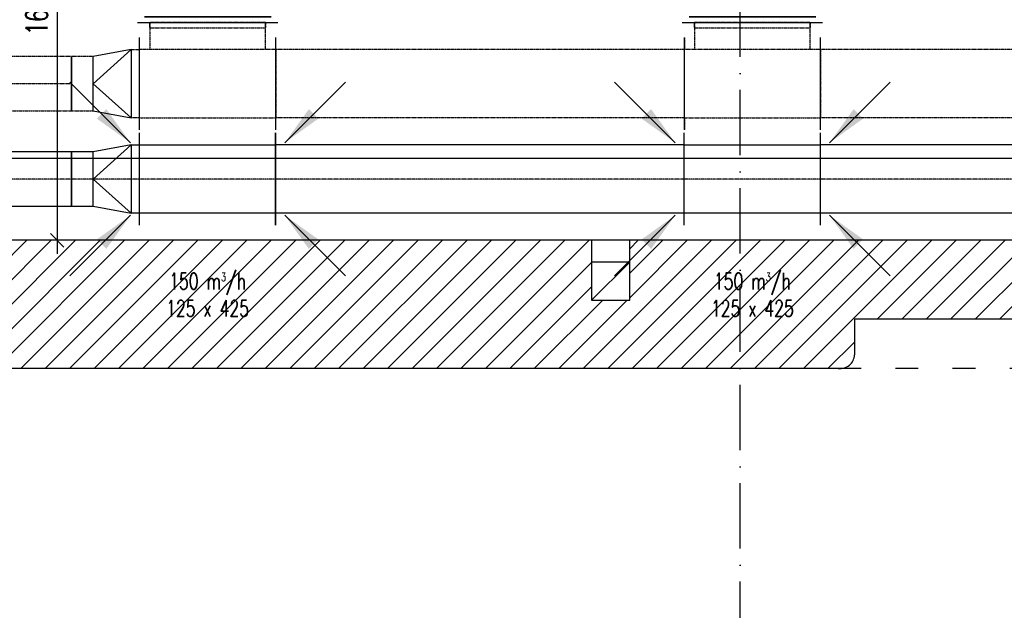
# Model space of a CAD drawing. Header units: millimetres. Extents: x 167273 to 188273, y -125105 to -88145.
# Tile 102 of 210: x 181067 to 181428, y -122517 to -122300. Entities that reach past the tile are written whole.
import ezdxf

# ---------------------------------------------------------------- set-up
doc = ezdxf.new("R2010")
doc.units = ezdxf.units.MM
doc.header["$PDMODE"] = 35
doc.header["$PDSIZE"] = 5
for name, pattern in [('ACAD_ISO03W100', [30, 12, -18]), ('ACAD_ISO10W100', [18, 12, -3, 0, -3]), ('DASHDOT', [1, 0.5, -0.25, 0, -0.25]), ('DASHED', [0.75, 0.5, -0.25]), ('WENT_2', [1.5, 0.5, -1]), ('WENT_3', [1.6, 0.5, -0.5, 0.1, -0.5])]:
    doc.linetypes.add(name, pattern=pattern)
for name, color, linetype in [('a-osie', 1, 'ACAD_ISO10W100'), ('a-wymiary', 9, 'Continuous'), ('b-przerywana1', 9, 'ACAD_ISO03W100'), ('b-widokowa', 7, 'Continuous'), ('b-ściany', 2, 'Continuous'), ('c-wyposażenie', 5, 'Continuous'), ('FLUID-N-BIB-HID', 7, 'Continuous'), ('FLUID-N-BIB-SYM', 7, 'Continuous'), ('FLUID-W-BIB-120-ARRGR', 7, 'Continuous'), ('FLUID-W-BIB-SYM', 7, 'Continuous'), ('h-hatch', 8, 'Continuous')]:
    doc.layers.add(name, color=color, linetype=linetype)
doc.layers.add('FLUID-N-BIB', color=8, linetype='Continuous', lineweight=30)
doc.layers.add('FLUID-W-BIB', color=220, linetype='Continuous', lineweight=30)
doc.styles.add('FDBES', font='romans.shx', dxfattribs={"width": 0.7, "height": 10})
doc.styles.add('PPAB_50', font='romans.shx', dxfattribs={"width": 0.7, "height": 8})
doc.styles.add('ROMANS', font='romans.shx', dxfattribs={"width": 0.7, "height": 10})
doc.dimstyles.new('FDBES', dxfattribs={"dimscale": 50, "dimtxt": 4, "dimasz": 2.5, "dimexe": 0.8, "dimexo": 2, "dimgap": 1, "dimtad": 1, "dimdsep": 46, "dimtxsty": 'FDBES', "dimcen": 2.5, "dimclrd": 4, "dimclre": 5, "dimadec": 0, "dimazin": 0, "dimtfac": 1, "dimtmove": 0, "dimatfit": 3, "dimfxl": 0, "dimarcsym": 0})
doc.dimstyles.new('newPPAB_50', dxfattribs={"dimscale": 0, "dimtxt": 8, "dimasz": 1, "dimexe": 10, "dimexo": 10, "dimgap": 3.5, "dimtad": 1, "dimdec": 0, "dimzin": 0, "dimdsep": 46, "dimtxsty": 'PPAB_50', "dimblk": 'tick_50', "dimcen": 0.09, "dimdle": 5, "dimse1": 1, "dimse2": 1, "dimclrd": 9, "dimclre": 9, "dimclrt": 161, "dimadec": 0, "dimazin": 0, "dimtfac": 1, "dimtdec": 0, "dimtix": 1, "dimtofl": 0, "dimtmove": 2, "dimatfit": 3, "dimldrblk": 'tick_50', "dimfxl": 0, "dimtolj": 1, "dimtzin": 0, "dimarcsym": 0})

# ---------------------------------------------------------------- blocks, each defined once
blk = doc.blocks.new('*U1030')
at = {"linetype": 'Continuous', "lineweight": -2}
for p, q in [((-750, 125), (-750, 170)), ((-750, -125), (-750, 125)), ((-750, -170), (-750, -125))]:
    blk.add_line(p, q, dxfattribs=at)
at = {"color": 0, "linetype": 'ByBlock', "lineweight": -2}
for p, q in [((-750, 125), (750, 125)), ((-750, -125), (750, -125))]:
    blk.add_line(p, q, dxfattribs=at)
at = {"layer": 'FLUID-N-BIB-HID', "linetype": 'DASHED', "lineweight": -3}
for p, q in [((750, 125), (750, 170)), ((750, 125), (750, -125)), ((750, -170), (750, -125))]:
    blk.add_line(p, q, dxfattribs=at)
blk = doc.blocks.new('*U1027')
at = {"linetype": 'Continuous', "lineweight": -2}
for p, q in [((-750, 125), (-750, 170)), ((750, 125), (750, 170)), ((-750, -125), (-750, 125)), ((750, -125), (750, 125)), ((-750, -170), (-750, -125)), ((750, -170), (750, -125))]:
    blk.add_line(p, q, dxfattribs=at)
at = {"color": 0, "linetype": 'ByBlock', "lineweight": -2}
for p, q in [((-750, 125), (750, 125)), ((-750, -125), (750, -125))]:
    blk.add_line(p, q, dxfattribs=at)
at = {"layer": 'FLUID-W-BIB-SYM', "linetype": 'WENT_3', "lineweight": -3}
for p, q in [((-750, 0), (750, 0)), ((-750, 0), (-742.8, 0)), ((742.3, 0), (750, 0))]:
    blk.add_line(p, q, dxfattribs=at)
blk = doc.blocks.new('*U1026')
at = {"linetype": 'Continuous', "lineweight": -2}
for p, q in [((-250, 170), (-250, 125)), ((-250, 125), (-250, -125)), ((-250, -125), (-250, -170)), ((-212.5, -225), (-257.5, -225)), ((212.5, -225), (-212.5, -225)), ((257.5, -225), (212.5, -225))]:
    blk.add_line(p, q, dxfattribs=at)
at = {"color": 0, "linetype": 'ByBlock', "lineweight": -2}
for p, q in [((-220, 125), (-250, 125)), ((220, 125), (-220, 125)), ((250, 125), (220, 125)), ((-250, -125), (-220, -125)), ((-220, -125), (220, -125)), ((-212.5, -125), (-212.5, -195)), ((212.5, -195), (212.5, -125)), ((220, -125), (250, -125)), ((-212.5, -195), (-212.5, -225)), ((212.5, -225), (212.5, -195))]:
    blk.add_line(p, q, dxfattribs=at)
at = {"layer": 'FLUID-N-BIB-HID', "linetype": 'DASHED', "lineweight": -3}
for p, q in [((250, 125), (250, 170)), ((250, -170), (250, -125))]:
    blk.add_line(p, q, dxfattribs=at)
blk = doc.blocks.new('*U1025')
at = {"color": 0, "linetype": 'ByBlock', "lineweight": -2}
for p, q in [((-232.5, 0), (-212.5, 0)), ((-232.5, 0, 20), (232.5, 0, 20)), ((212.5, 0), (-212.5, 0)), ((-212.5, 0, -20), (-212.5, 0)), ((-212.5, 0, -20), (212.5, 0, -20)), ((212.5, 0), (212.5, 0, -20)), ((212.5, 0), (232.5, 0))]:
    blk.add_line(p, q, dxfattribs=at)
at = {"linetype": 'Continuous', "lineweight": -3}
for p, q in [((232.5, 0, 20), (-232.5, 0, 20)), ((-232.5, 0, 20), (232.5, 0, 20))]:
    blk.add_line(p, q, dxfattribs=at)
blk = doc.blocks.new('*U1023')
at = {"linetype": 'Continuous', "lineweight": -2}
for p, q in [((-250, 0, 125), (-250, 0, 170)), ((-250, 0, -125), (-250, 0, 125)), ((-250, 0, -170), (-250, 0, -125)), ((250, 0, 125), (250, 0, 170)), ((250, 0, -125), (250, 0, 125)), ((250, 0, -170), (250, 0, -125)), ((250, 0, -107.5), (250.1, 0, -107.5)), ((250.1, 0, 107.5), (250, 0, 107.5))]:
    blk.add_line(p, q, dxfattribs=at)
at = {"color": 0, "linetype": 'ByBlock', "lineweight": -2}
for p, q in [((-250, 0, -125), (-220, 0, -125)), ((-220, 0, 125), (-250, 0, 125)), ((-220, 0, -125), (220, 0, -125)), ((220, 0, 125), (-220, 0, 125)), ((220, 0, -125), (250, 0, -125)), ((250, 0, 125), (220, 0, 125)), ((250, 0, 100), (250.1, 0, 100.1)), ((250.1, 0, -100.1), (250, 0, -100))]:
    blk.add_line(p, q, dxfattribs=at)
at = {"layer": 'FLUID-W-BIB-SYM', "linetype": 'WENT_3', "lineweight": -3}
for q in [(250, 0), (-249.8, 0)]:
    blk.add_line((-250, 0), q, dxfattribs=at)
blk = doc.blocks.new('*U1021')
at = {"linetype": 'Continuous', "lineweight": -2}
for p, q in [((-750, 125), (-750, 170)), ((-750, -125), (-750, 125)), ((-750, -170), (-750, -125))]:
    blk.add_line(p, q, dxfattribs=at)
at = {"color": 0, "linetype": 'ByBlock', "lineweight": -2}
for p, q in [((-750, 125), (750, 125)), ((-750, -125), (750, -125))]:
    blk.add_line(p, q, dxfattribs=at)
at = {"layer": 'FLUID-N-BIB-HID', "linetype": 'DASHED', "lineweight": -3}
for p, q in [((750, 125), (750, 170)), ((750, 125), (750, -125)), ((750, -170), (750, -125))]:
    blk.add_line(p, q, dxfattribs=at)
blk = doc.blocks.new('*U1020')
at = {"linetype": 'Continuous', "lineweight": -2}
for p, q in [((-750, 125), (-750, 170)), ((750, 125), (750, 170)), ((-750, -125), (-750, 125)), ((750, -125), (750, 125)), ((-750, -170), (-750, -125)), ((750, -170), (750, -125))]:
    blk.add_line(p, q, dxfattribs=at)
at = {"color": 0, "linetype": 'ByBlock', "lineweight": -2}
for p, q in [((-750, 125), (750, 125)), ((-750, -125), (750, -125))]:
    blk.add_line(p, q, dxfattribs=at)
at = {"layer": 'FLUID-W-BIB-SYM', "linetype": 'WENT_3', "lineweight": -3}
for p, q in [((-750, 0), (750, 0)), ((-750, 0), (-742.7, 0)), ((742.3, 0), (750, 0))]:
    blk.add_line(p, q, dxfattribs=at)
blk = doc.blocks.new('*U1019')
at = {"color": 0, "linetype": 'ByBlock', "lineweight": -2}
for p, q in [((-232.5, 0, 20), (232.5, 0, 20)), ((212.5, 0), (-212.5, 0)), ((-212.5, 0, -20), (212.5, 0, -20)), ((212.5, 0), (212.5, 0, -20)), ((212.5, 0), (232.5, 0)), ((-232.5, 0), (-212.5, 0)), ((-212.5, 0, -20), (-212.5, 0))]:
    blk.add_line(p, q, dxfattribs=at)
at = {"linetype": 'Continuous', "lineweight": -3}
for p, q in [((232.5, 0, 20), (-232.5, 0, 20)), ((-232.5, 0, 20), (232.5, 0, 20))]:
    blk.add_line(p, q, dxfattribs=at)
blk = doc.blocks.new('*U1018')
at = {"linetype": 'Continuous', "lineweight": -2}
for p, q in [((-250, 0, 125), (-250, 0, 170)), ((-250, 0, -125), (-250, 0, 125)), ((-250, 0, -170), (-250, 0, -125)), ((250, 0, 125), (250, 0, 170)), ((250, 0, -125), (250, 0, 125)), ((250, 0, -170), (250, 0, -125)), ((250, 0, -107.5), (250.1, 0, -107.5)), ((250.1, 0, 107.5), (250, 0, 107.5))]:
    blk.add_line(p, q, dxfattribs=at)
at = {"color": 0, "linetype": 'ByBlock', "lineweight": -2}
for p, q in [((-250, 0, -125), (-220, 0, -125)), ((-220, 0, 125), (-250, 0, 125)), ((-220, 0, -125), (220, 0, -125)), ((220, 0, 125), (-220, 0, 125)), ((220, 0, -125), (250, 0, -125)), ((250, 0, 125), (220, 0, 125)), ((250, 0, 100), (250.1, 0, 100.1)), ((250.1, 0, -100.1), (250, 0, -100))]:
    blk.add_line(p, q, dxfattribs=at)
at = {"layer": 'FLUID-W-BIB-SYM', "linetype": 'WENT_3', "lineweight": -3}
for q in [(250, 0), (-249.8, 0)]:
    blk.add_line((-250, 0), q, dxfattribs=at)
blk = doc.blocks.new('*U1008')
at = {"linetype": 'Continuous', "lineweight": -2}
for p, q in [((-250, 170), (-250, 125)), ((250, 170), (250, 125)), ((-250, 125), (-250, -125)), ((250, 125), (250, -125)), ((-250, -125), (-250, -170)), ((250, -125), (250, -170)), ((-212.5, -225), (-257.5, -225)), ((212.5, -225), (-212.5, -225)), ((257.5, -225), (212.5, -225))]:
    blk.add_line(p, q, dxfattribs=at)
at = {"color": 0, "linetype": 'ByBlock', "lineweight": -2}
for p, q in [((-220, 125), (-250, 125)), ((220, 125), (-220, 125)), ((250, 125), (220, 125)), ((-250, -125), (-220, -125)), ((-220, -125), (220, -125)), ((-212.5, -125), (-212.5, -195)), ((212.5, -195), (212.5, -125)), ((220, -125), (250, -125)), ((-212.5, -195), (-212.5, -225)), ((212.5, -225), (212.5, -195))]:
    blk.add_line(p, q, dxfattribs=at)
blk = doc.blocks.new('*U999')
at = {"linetype": 'Continuous', "lineweight": -2}
for p, q in [((-125, 125), (-125, 170)), ((-125, -125), (-125, 125)), ((125, 100), (125, 0)), ((125, 0), (125, -100)), ((-125, -170), (-125, -125))]:
    blk.add_line(p, q, dxfattribs=at)
at = {"color": 0, "linetype": 'ByBlock', "lineweight": -2}
for p, q in [((-95, 125), (-125, 125)), ((45, 100), (125, 100)), ((125, -100), (45, -100)), ((-125, -125), (-95, -125))]:
    blk.add_line(p, q, dxfattribs=at)
at = {"linetype": 'Continuous', "lineweight": -3}
for p, q in [((-95, 125), (45, 100)), ((45, 0), (-95, 125)), ((-95, 125), (-95, -125)), ((45, 0), (45, 100)), ((-95, -125), (45, 0)), ((45, -100), (45, 0)), ((45, -100), (-95, -125))]:
    blk.add_line(p, q, dxfattribs=at)
at = {"layer": 'FLUID-W-BIB-SYM', "linetype": 'WENT_3', "lineweight": -3}
for p, q in [((-125, 0), (-95, 0)), ((-125, 0), (-117.6, 0)), ((-95, 0), (45, 0)), ((45, 0), (125, 0))]:
    blk.add_line(p, q, dxfattribs=at)
blk = doc.blocks.new('*U998')
at = {"linetype": 'Continuous', "lineweight": -2}
for p, q in [((-125, 125), (-125, 170)), ((-125, -125), (-125, 125)), ((125, 100), (125, 0)), ((125, 0), (125, -100)), ((-125, -170), (-125, -125))]:
    blk.add_line(p, q, dxfattribs=at)
at = {"color": 0, "linetype": 'ByBlock', "lineweight": -2}
for p, q in [((-95, 125), (-125, 125)), ((45, 100), (125, 100)), ((125, -100), (45, -100)), ((-125, -125), (-95, -125))]:
    blk.add_line(p, q, dxfattribs=at)
at = {"linetype": 'Continuous', "lineweight": -3}
for p, q in [((-95, 125), (45, 100)), ((45, 0), (-95, 125)), ((-95, 125), (-95, -125)), ((45, 0), (45, 100)), ((-95, -125), (45, 0)), ((45, -100), (45, 0)), ((45, -100), (-95, -125))]:
    blk.add_line(p, q, dxfattribs=at)
blk = doc.blocks.new('*U884')
at = {"linetype": 'Continuous', "lineweight": -2}
for p, q in [((-535, 0), (-535, 100)), ((535, 100), (535, 0)), ((-535, -100), (-535, 0)), ((535, 0), (535, -100))]:
    blk.add_line(p, q, dxfattribs=at)
at = {"color": 0, "linetype": 'ByBlock', "lineweight": -2}
for p, q in [((-535, 100), (535, 100)), ((535, -100), (-535, -100))]:
    blk.add_line(p, q, dxfattribs=at)
at = {"layer": 'FLUID-W-BIB-SYM', "linetype": 'WENT_3', "lineweight": -3}
blk.add_line((-535, 0), (535, 0), dxfattribs=at)
blk = doc.blocks.new('*U883')
at = {"linetype": 'Continuous', "lineweight": -2}
for p, q in [((-535, 0), (-535, 100)), ((535, 100), (535, 0)), ((-535, -100), (-535, 0)), ((535, 0), (535, -100))]:
    blk.add_line(p, q, dxfattribs=at)
at = {"color": 0, "linetype": 'ByBlock', "lineweight": -2}
for p, q in [((-535, 100), (535, 100)), ((535, -100), (-535, -100))]:
    blk.add_line(p, q, dxfattribs=at)
at = {"layer": 'FLUID-N-BIB-SYM', "linetype": 'DASHDOT', "lineweight": -3}
blk.add_line((-535, 0), (535, 0), dxfattribs=at)
blk = doc.blocks.new('tick_50')
at = {"color": 9, "ltscale": 20}
for p, q in [((0, 10), (0, -10)), ((-5, 0), (5, 0))]:
    blk.add_line(p, q, dxfattribs=at)
at = {"color": 0}
blk.add_line((2.5, 2.5), (-2.5, -2.5), dxfattribs=at)
blk = doc.blocks.new('*D1444')
at = {"layer": 'a-wymiary', "color": 9, "lineweight": -2}
blk.add_line((181080.59, -122216.79), (181080.59, -122379.89), dxfattribs=at)
at = {"layer": 'Defpoints', "color": 0}
for p in [(181091.2, -122215.79), (181080.59, -122380.89), (181091.2, -122380.89)]:
    blk.add_point(p, dxfattribs=at)
at = {"layer": 'a-wymiary', "color": 9, "lineweight": -2}
for p, rotation in [((181080.59, -122215.79), 90), ((181080.59, -122380.89), 270)]:
    blk.add_blockref('tick_50', p, dxfattribs=dict(at, rotation=rotation))
at = {"layer": 'a-wymiary', "color": 161, "insert": (181073.09, -122298.34), "char_height": 8, "attachment_point": 5, "rotation": 90, "style": 'PPAB_50'}
blk.add_mtext('\\A1;165', dxfattribs=at)
blk = doc.blocks.new('*U794')
blk.add_leader([(0, 0), (-22.27, -22.27)], dimstyle='FDBES', override={"dimscale": 6, "dimclrd": 256})
blk = doc.blocks.new('*U795')
blk.add_leader([(0, 0), (22.27, -22.27)], dimstyle='FDBES', override={"dimscale": 6, "dimclrd": 256})
blk = doc.blocks.new('*U796')
blk.add_leader([(0, 0), (-22.27, 22.27)], dimstyle='FDBES', override={"dimscale": 6, "dimclrd": 256})
blk = doc.blocks.new('*U797')
blk.add_leader([(0, 0), (22.27, 22.27)], dimstyle='FDBES', override={"dimscale": 6, "dimclrd": 256})
blk = doc.blocks.new('*U789')
blk.add_leader([(0, 0), (-22.27, -22.27)], dimstyle='FDBES', override={"dimscale": 6, "dimclrd": 256})
blk = doc.blocks.new('*U790')
blk.add_leader([(0, 0), (22.27, -22.27)], dimstyle='FDBES', override={"dimscale": 6, "dimclrd": 256})
blk = doc.blocks.new('*U791')
blk.add_leader([(0, 0), (-22.27, 22.27)], dimstyle='FDBES', override={"dimscale": 6, "dimclrd": 256})
blk = doc.blocks.new('*U792')
blk.add_leader([(0, 0), (22.27, 22.27)], dimstyle='FDBES', override={"dimscale": 6, "dimclrd": 256})

msp = doc.modelspace()

# ---------------------------------------------------------------- hatches: boundary and pattern name
at = {"layer": 'h-hatch'}
h = msp.add_hatch(dxfattribs=at)
h.set_pattern_fill('ANSI31', color=256, scale=2, style=0)
h.set_pattern_definition([(45, (-26550.2005, 31481.7547), (-4.49012806, 4.49012806), [])])
h.paths.add_polyline_path([(180985.81, -122388.89), (180985.81, -122380.89), (180960.81, -122380.89), (180960.81, -122130.89), (180937.81, -122130.89), (180937.81, -122380.89), (180394.31, -122380.89), (180394.31, -122408.89), (180499.31, -122408.89), (180499.31, -122422.89, 0.450014), (180505.31, -122427.89), (181367.31, -122427.89, 0.450014), (181373.31, -122422.89), (181373.31, -122409.89), (181478.31, -122409.89), (181478.31, -122380.89), (181290.81, -122380.89), (181290.81, -122388.89), (181290.81, -122402.89), (181276.81, -122402.89), (181276.81, -122388.89), (181276.81, -122380.89), (180999.81, -122380.89), (180999.81, -122388.89), (180999.81, -122402.89), (180985.81, -122402.89)])

# ---------------------------------------------------------------- linework, layer by layer
at = {"layer": 'a-osie', "ltscale": 2}
msp.add_line((181331.31, -122782.89), (181331.31, -121650.89), dxfattribs=at)
at = {"layer": 'b-przerywana1', "ltscale": 0.7}
msp.add_line((181367.31, -122427.89), (181604.31, -122427.89), dxfattribs=at)
at = {"layer": 'b-widokowa', "ltscale": 0.5}
for p, q in [((181290.81, -122380.89), (181276.81, -122380.89)), ((181290.81, -122388.89), (181276.81, -122388.89))]:
    msp.add_line(p, q, dxfattribs=at)
at = {"layer": 'b-widokowa'}
msp.add_line((181276.81, -122402.89), (181290.81, -122388.89), dxfattribs=at)
at = {"layer": 'b-ściany'}
for p, q in [((181276.81, -122380.89), (180999.81, -122380.89)), ((181276.81, -122380.89), (181276.81, -122388.89)), ((181478.31, -122380.89), (181290.81, -122380.89)), ((181290.81, -122388.89), (181290.81, -122380.89)), ((181478.31, -122409.89), (181373.31, -122409.89)), ((181373.31, -122409.89), (181373.31, -122422.89)), ((180505.31, -122427.89), (181367.31, -122427.89))]:
    msp.add_line(p, q, dxfattribs=at)
msp.add_lwpolyline([(181276.81, -122388.89), (181276.81, -122402.89), (181290.81, -122402.89), (181290.81, -122388.89)], dxfattribs=at)
msp.add_arc((181368.1, -122422.74), 5.22, 261.3488, 358.2624, dxfattribs=at)
at = {"layer": 'c-wyposażenie'}
msp.add_line((181464.81, -122350.89), (180960.81, -122350.89), dxfattribs=at)

# ---------------------------------------------------------------- block references
at = {"layer": 'FLUID-N-BIB', "linetype": 'WENT_2', "xscale": 0.1000000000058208, "yscale": 0.1000000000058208, "zscale": 0.1, "rotation": 180}
for name, p in [('*U1008', (181135.84, -122323.39, -55.5)), ('*U1026', (181335.84, -122323.39, -55.5))]:
    msp.add_blockref(name, p, dxfattribs=at)
at = {"layer": 'FLUID-N-BIB', "linetype": 'WENT_2', "extrusion": (8.55285e-49, 1, 6.12323e-17), "xscale": 0.1000000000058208, "yscale": 0.1, "zscale": 0.1000000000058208, "rotation": 180}
for name, p in [('*U1019', (-181135.84, -55.5, -122300.89)), ('*U1025', (-181335.84, -55.5, -122300.89))]:
    msp.add_blockref(name, p, dxfattribs=at)
at = {"layer": 'FLUID-N-BIB', "linetype": 'WENT_2', "extrusion": (-1.22465e-16, -3.42114e-48, -1), "xscale": 0.1000000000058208, "yscale": 0.1000000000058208, "zscale": 0.1}
for name, p in [('*U998', (-181098.31, -122323.39, 55.5)), ('*U1021', (-181235.84, -122323.39, 55.5)), ('*U1030', (-181435.84, -122323.39, 55.5))]:
    msp.add_blockref(name, p, dxfattribs=at)
at = {"layer": 'FLUID-N-BIB', "linetype": 'WENT_2', "extrusion": (-1.22465e-16, 0, -1), "xscale": 0.1000000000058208, "yscale": 0.1000000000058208, "zscale": 0.1}
msp.add_blockref('*U883', (-181032.31, -122323.39, 55.5), dxfattribs=at)
at = {"layer": 'FLUID-W-BIB', "linetype": 'Continuous', "extrusion": (-1.22465e-16, -3.42114e-48, -1), "xscale": 0.1000000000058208, "yscale": 0.1000000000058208, "zscale": 0.1}
for name, p in [('*U999', (-181098.31, -122358.39, 55.5)), ('*U1020', (-181235.8, -122358.39, 55.5)), ('*U1027', (-181435.8, -122358.39, 55.5))]:
    msp.add_blockref(name, p, dxfattribs=at)
at = {"layer": 'FLUID-W-BIB', "linetype": 'Continuous', "extrusion": (1.22465e-16, 1, 1.83697e-16), "xscale": 0.1000000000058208, "yscale": 0.1, "zscale": 0.1000000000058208}
for name, p in [('*U1018', (-181135.82, -55.5, -122358.39)), ('*U1023', (-181335.82, -55.5, -122358.39))]:
    msp.add_blockref(name, p, dxfattribs=at)
at = {"layer": 'FLUID-W-BIB', "linetype": 'Continuous', "extrusion": (-1.22465e-16, 0, -1), "xscale": 0.1000000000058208, "yscale": 0.1000000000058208, "zscale": 0.1}
msp.add_blockref('*U884', (-181032.31, -122358.39, 55.5), dxfattribs=at)
at = {"layer": 'FLUID-W-BIB-120-ARRGR', "rotation": 90}
for name, p in [('*U797', (181107.5, -122345.07, -80.5)), ('*U795', (181164.14, -122345.07, -80.5)), ('*U792', (181307.5, -122345.07, -80.5)), ('*U790', (181364.14, -122345.07, -80.5)), ('*U796', (181107.5, -122371.71, -80.5)), ('*U794', (181164.14, -122371.71, -80.5)), ('*U791', (181307.5, -122371.71, -80.5)), ('*U789', (181364.14, -122371.71, -80.5))]:
    msp.add_blockref(name, p, dxfattribs=at)

# ---------------------------------------------------------------- texts
at = {"layer": 'FLUID-W-BIB-120-ARRGR', "char_height": 6, "attachment_point": 5, "style": 'ROMANS'}
for insert in [(181135.82, -122400.89, -55.5), (181335.82, -122400.89, -55.5)]:
    msp.add_mtext('150 m{\\A2;\\H0.5x;3}/h\\P125 x 425', dxfattribs=dict(at, insert=insert))

# ---------------------------------------------------------------- dimensions: what is measured, and where the dimension line sits
at = {"layer": 'a-wymiary'}
dim = msp.add_linear_dim(base=(181080.59, -122380.89), p1=(181091.2, -122215.79), p2=(181091.2, -122380.89), angle=90, dimstyle='newPPAB_50', override={"dimscale": 1}, dxfattribs=at)
dim.commit()
dim.dimension.update_dxf_attribs({"geometry": '*D1444', "text_midpoint": (181073.09, -122298.34)})

doc.saveas('drawing.dxf')
